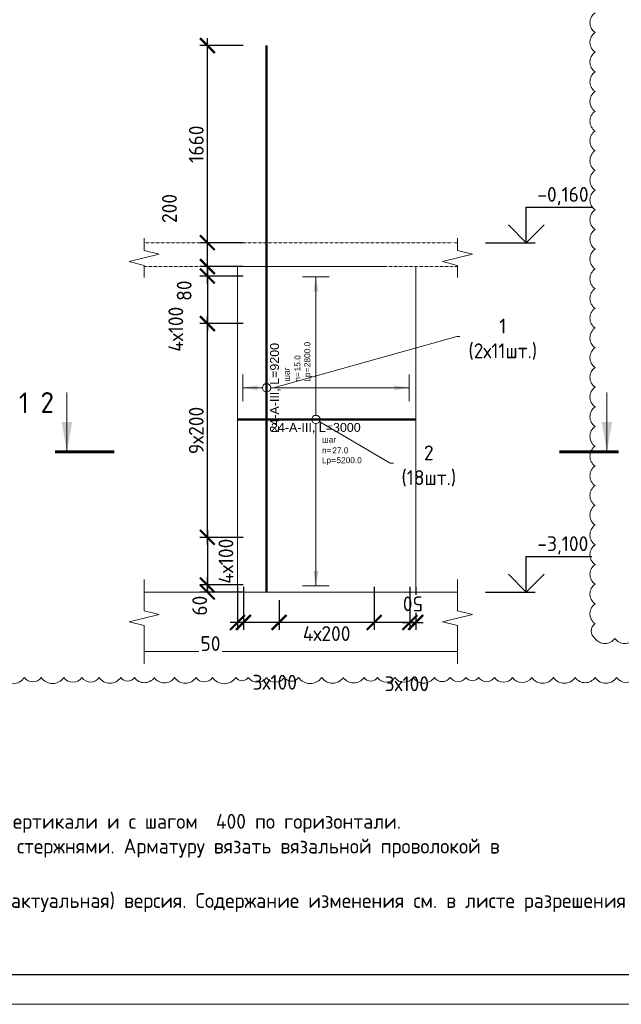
# Model space of a CAD drawing. Header units: millimetres. Extents: x 376598 to 1249954, y -318491 to -22134.
# Tile 115 of 256: x 765913 to 776036, y -317679 to -301105. Entities that reach past the tile are written whole.
import ezdxf
from ezdxf import colors
from ezdxf.entities.mleader import LeaderData, LeaderLine
from ezdxf.enums import TextEntityAlignment as Align
from ezdxf.math import Vec2, Vec3

# ---------------------------------------------------------------- set-up
doc = ezdxf.new("R2010")
doc.units = ezdxf.units.MM
doc.set_wipeout_variables(frame=1)
doc.linetypes.add('01 Штриховая _4 мм_', pattern=[6, 3.5, -2.5])
for name, color, linetype, lineweight in [('AF_Perekritie', 90, 'Continuous', 18), ('AF_Stena', 90, 'Continuous', 18), ('KR_Fundament', 253, 'Continuous', 18), ('АрмСтер', 2, 'Continuous', 50), ('Выноски', 20, 'Continuous', 20), ('подоснова', 151, 'Continuous', 5), ('размер', 1, 'Continuous', 25), ('РАЗМЕРЫ', 1, 'Continuous', 9), ('ТОНКИЕ', 7, 'Continuous', 9)]:
    doc.layers.add(name, color=color, linetype=linetype, lineweight=lineweight)
doc.layers.add('АрмСтер_атрибуты', color=2, linetype='Continuous', lineweight=0, plot=False)
doc.layers.add('ТОЛСТЫЕ_ОСНОВНЫЕ', color=6, linetype='Continuous')
doc.styles.add('GOST-2.304_Type-B', font='GOST_Common.ttf')
doc.styles.get("Standard").update_dxf_attribs({"font": 'arial.ttf'})
doc.styles.add('Аннотативный', font='arial.ttf')
doc.styles.add('ГОСТ', font='GOST_Common.ttf')
doc.dimstyles.new('мой 25', dxfattribs={"dimscale": 100, "dimtxt": 2.5, "dimasz": 2.5, "dimexe": 1.25, "dimexo": 0.625, "dimtad": 1, "dimdec": 0, "dimlfac": 0.5, "dimtxsty": 'GOST-2.304_Type-B', "dimblk": 'ARCHTICK', "dimcen": 2.5, "dimdle": 1.25, "dimaunit": 1, "dimadec": 1, "dimazin": 2, "dimtfac": 1, "dimtdec": 0, "dimtmove": 1, "dimatfit": 3, "dimfxl": 6, "dimfxlon": 1, "dimtfill": 1, "dimlwd": -1, "dimlwe": -1, "dimarcsym": 0})
doc.dimstyles.new('СПДС', dxfattribs={"dimscale": 100, "dimtxt": 2.5, "dimasz": 2.5, "dimexe": 1.25, "dimexo": 0, "dimtad": 1, "dimdec": 0, "dimtxsty": 'GOST-2.304_Type-B', "dimblk": 'ARCHTICK', "dimcen": 2.5, "dimdle": 2, "dimadec": 0, "dimazin": 2, "dimtfac": 0.75, "dimtdec": 0, "dimtmove": 1, "dimatfit": 3, "dimfxl": 1, "dimtolj": 1, "dimarcsym": 1})

# ---------------------------------------------------------------- blocks, each defined once
blk = doc.blocks.new('*U56')
at = {"layer": 'ТОЛСТЫЕ_ОСНОВНЫЕ', "color": 6}
blk.add_lwpolyline([(20, 5), (415, 5), (415, 292), (20, 292)], close=True, dxfattribs=at)
at = {"layer": 'ТОНКИЕ'}
blk.add_lwpolyline([(0, 0), (420, 0), (420, 297), (0, 297)], close=True, dxfattribs=at)
blk = doc.blocks.new('_None')
blk = doc.blocks.new('_ArchTick')
at = {"color": 0, "linetype": 'ByBlock', "const_width": 0.15}
blk.add_lwpolyline([(-0.5, -0.5), (0.5, 0.5)], dxfattribs=at)
blk = doc.blocks.new('*U32')
at = {"layer": 'РАЗМЕРЫ'}
for p, q in [((112.5, 1200), (-112.5, 1200)), ((112.5, -1400), (-112.5, -1400))]:
    blk.add_line(p, q, dxfattribs=at)
at = {"layer": 'РАЗМЕРЫ', "ltscale": 15}
blk.add_line((0, -1400), (0, 1200), dxfattribs=at)
at = {"layer": 'РАЗМЕРЫ'}
for points in [[(0, 1200), (20.9, 1074.8), (-20.9, 1074.8)], [(0, -1400), (20.9, -1274.8), (-20.9, -1274.8)]]:
    blk.add_solid(points, dxfattribs=at)
at = {"layer": 'АрмСтер_атрибуты', "color": 215, "ltscale": 15, "style": 'Аннотативный'}
for s, p in [('шаг', (51.4, -194.2)), ('n=', (51.4, -285.1)), ('Lр=', (50.2, -367.8))]:
    blk.add_text(s, height=50, dxfattribs=at).set_placement(p)
at = {"layer": 'АрмСтер_атрибуты', "style": 'Аннотативный', "flags": 8}
blk.add_attdef('ПОЗ', (110, 29.6), '', height=75, dxfattribs=at)
at = {"layer": 'АрмСтер_атрибуты', "flags": 9}
for tag, p in [('МАССА', (-1033.5, -10.5)), ('ОБОЗНАЧЕНИЕ', (-1033.5, -124.4))]:
    blk.add_attdef(tag, p, '', height=75, dxfattribs=at)
at = {"layer": 'АрмСтер_атрибуты', "color": 215, "style": 'Аннотативный'}
for tag, p, flags in [('ШАГ', (190.9, -194.2), 10), ('КОЛ', (138, -285.1), 8), ('ШИРИНА', (172.9, -367.8), 8)]:
    blk.add_attdef(tag, p, '', height=50, dxfattribs=dict(at, flags=flags))
at = {"linetype": 'Continuous', "lineweight": 0}
blk.add_wipeout([(35, 0), (28.3, 20.6), (10.8, 33.3), (-10.8, 33.3), (-28.3, 20.6), (-35, 0), (-28.3, -20.6), (-10.8, -33.3), (10.8, -33.3), (28.3, -20.6)], dxfattribs=at)
at = {"color": 0, "linetype": 'ByBlock', "lineweight": -2, "ltscale": 100}
blk.add_line((-657.5, 0), (842.5, 0), dxfattribs=at)
at = {"layer": 'РАЗМЕРЫ'}
blk.add_circle((0, 0), 35, dxfattribs=at)
at = {"layer": 'АрмСтер_атрибуты', "style": 'Аннотативный', "flags": 8}
blk.add_attdef('НАИМЕНОВАНИЕ', text='', height=75, dxfattribs=at).set_placement((0, -29.3), align=Align.TOP_CENTER)
blk = doc.blocks.new('*U33')
at = {"layer": 'РАЗМЕРЫ'}
for p, q in [((112.5, 200), (-112.5, 200)), ((112.5, -1200), (-112.5, -1200))]:
    blk.add_line(p, q, dxfattribs=at)
at = {"layer": 'РАЗМЕРЫ', "ltscale": 15}
blk.add_line((0, -1200), (0, 200), dxfattribs=at)
at = {"layer": 'РАЗМЕРЫ'}
for points in [[(0, 200), (20.9, 74.8), (-20.9, 74.8)], [(0, -1200), (20.9, -1074.8), (-20.9, -1074.8)]]:
    blk.add_solid(points, dxfattribs=at)
at = {"layer": 'АрмСтер_атрибуты', "color": 215, "ltscale": 15, "style": 'Аннотативный'}
for s, p in [('шаг', (51.4, -194.2)), ('n=', (51.4, -285.1)), ('Lр=', (50.2, -367.8))]:
    blk.add_text(s, height=50, dxfattribs=at).set_placement(p)
at = {"layer": 'АрмСтер_атрибуты', "style": 'Аннотативный', "flags": 8}
blk.add_attdef('ПОЗ', (110, 29.6), '', height=75, dxfattribs=at)
at = {"layer": 'АрмСтер_атрибуты', "flags": 9}
for tag, p in [('МАССА', (-2096, -10.5)), ('ОБОЗНАЧЕНИЕ', (-2096, -124.4))]:
    blk.add_attdef(tag, p, '', height=75, dxfattribs=at)
at = {"layer": 'АрмСтер_атрибуты', "color": 215, "style": 'Аннотативный'}
for tag, p, flags in [('ШАГ', (190.9, -194.2), 10), ('КОЛ', (138, -285.1), 8), ('ШИРИНА', (172.9, -367.8), 8)]:
    blk.add_attdef(tag, p, '', height=50, dxfattribs=dict(at, flags=flags))
at = {"linetype": 'Continuous', "lineweight": 0}
blk.add_wipeout([(35, 0), (28.3, 20.6), (10.8, 33.3), (-10.8, 33.3), (-28.3, 20.6), (-35, 0), (-28.3, -20.6), (-10.8, -33.3), (10.8, -33.3), (28.3, -20.6)], dxfattribs=at)
at = {"color": 0, "linetype": 'ByBlock', "lineweight": -2, "ltscale": 100}
blk.add_line((-1720, 0), (2880, 0), dxfattribs=at)
at = {"layer": 'РАЗМЕРЫ'}
blk.add_circle((0, 0), 35, dxfattribs=at)
at = {"layer": 'АрмСтер_атрибуты', "style": 'Аннотативный', "flags": 8}
blk.add_attdef('НАИМЕНОВАНИЕ', text='', height=75, dxfattribs=at).set_placement((0, -29.3), align=Align.TOP_CENTER)

msp = doc.modelspace()

# ---------------------------------------------------------------- hatches: boundary and pattern name
at = {"layer": 'Выноски'}
for points in [[(766707.4, -308377.8), (766795.5, -307877.8), (766619.2, -307877.8)], [(775794.1, -308377.8), (775882.3, -307877.8), (775705.9, -307877.8)]]:
    msp.add_hatch(color=256, dxfattribs=at).paths.add_polyline_path(points, flags=0)

# ---------------------------------------------------------------- linework, layer by layer
for points in [[(774437.2, -304259.8), (775542.5, -304259.8)], [(774437.2, -304859.8), (774437.2, -304259.8)], [(774737.2, -304559.8), (774437.2, -304859.8), (774137.2, -304559.8)], [(773752.7, -304859.8), (774587.2, -304859.8)], [(774437.2, -310139.8), (775542.5, -310139.8)], [(774437.2, -310739.8), (774437.2, -310139.8)], [(774737.2, -310439.8), (774437.2, -310739.8), (774137.2, -310439.8)], [(773752.7, -310739.8), (774587.2, -310739.8)]]:
    msp.add_lwpolyline(points)
at = {"layer": 'AF_Perekritie', "linetype": '01 Штриховая _4 мм_', "lineweight": 9}
for p, q in [((773198.3, -304859.8), (773279.7, -304859.8)), ((773279.7, -305259.8), (773198.3, -305259.8))]:
    msp.add_line(p, q, dxfattribs=at)
at = {"layer": 'AF_Stena', "lineweight": 20}
msp.add_line((772578.2, -310739.8), (772578.2, -305259.8), dxfattribs=at)
for points in [[(773279.7, -304934.8), (773279.7, -304784.8)], [(773279.7, -304934.8), (773279.7, -304989.8)], [(773529.7, -305052.3), (773029.7, -305177.3)], [(773279.7, -304989.8), (773529.7, -305052.3)], [(773029.7, -305177.3), (773279.7, -305239.8)], [(773279.7, -305239.8), (773279.7, -305294.8)], [(773279.7, -305294.8), (773279.7, -305444.8)], [(768007.4, -310999.4), (768007.4, -310527.6)], [(773279.7, -310999.4), (773279.7, -310527.6)], [(768007.4, -310999.4), (768007.4, -311054.4)], [(768007.4, -311054.4), (768257.4, -311116.9)], [(773279.7, -310999.4), (773279.7, -311054.4)], [(773279.7, -311054.4), (773529.7, -311116.9)], [(768257.4, -311116.9), (767757.4, -311241.9)], [(767757.4, -311241.9), (768007.4, -311304.4)], [(773529.7, -311116.9), (773029.7, -311241.9)], [(773029.7, -311241.9), (773279.7, -311304.4)], [(768007.4, -311304.4), (768007.4, -311359.4)], [(768007.4, -311359.4), (768007.4, -311945.1)], [(773279.7, -311304.4), (773279.7, -311359.4)], [(773279.7, -311359.4), (773279.7, -311945.1)]]:
    msp.add_lwpolyline(points, dxfattribs=at)
at = {"layer": 'KR_Fundament', "lineweight": 9}
for p, q in [((773279.7, -310739.8), (768007.4, -310739.8)), ((768007.4, -311739.8), (773279.7, -311739.8))]:
    msp.add_line(p, q, dxfattribs=at)
at = {"layer": 'Выноски'}
for p, q in [((766704.2, -308377.8), (766704.2, -307377.8)), ((775794.1, -308377.8), (775794.1, -307377.8))]:
    msp.add_line(p, q, dxfattribs=at)
for points in [[(767507.4, -308377.8, 50, 50, 0), (766507.4, -308377.8, 50, 50, 0)], [(774994.1, -308377.8, 50, 50, 0), (775994.1, -308377.8, 50, 50, 0)]]:
    msp.add_lwpolyline(points, format="xyseb", dxfattribs=at)
at = {"layer": 'РАЗМЕРЫ', "color": 240, "lineweight": 0, "true_color": 0xed1f24}
msp.add_lwpolyline([(775594.2, -300988.1, 0.5205671), (775594.2, -301319.8, 0.5205671), (775594.2, -301651.5, 0.5205671), (775594.2, -301983.2, 0.5205671), (775594.2, -302314.8, 0.5205671), (775594.2, -302646.5, 0.5205671), (775594.2, -302978.2, 0.5205671), (775594.2, -303309.9, 0.5205671), (775594.2, -303641.6, 0.5205671), (775594.2, -303973.3, 0.5205671), (775594.2, -304305, 0.5205671), (775594.2, -304636.7, 0.5205671), (775594.2, -304968.4, 0.5205671), (775594.2, -305300.1, 0.5205671), (775594.2, -305631.7, 0.5205671), (775594.2, -305963.4, 0.5205671), (775594.2, -306295.1, 0.5205671), (775594.2, -306626.8, 0.5205671), (775594.2, -306958.5, 0.5205671), (775594.2, -307290.2, 0.5205671), (775594.2, -307621.9, 0.5205671), (775594.2, -307953.6, 0.5205671), (775594.2, -308285.3, 0.5205671), (775594.2, -308617, 0.5205671), (775594.2, -308948.6, 0.5205671), (775594.2, -309280.3, 0.5205671), (775594.2, -309612, 0.5205671), (775594.2, -309943.7, 0.5205671), (775594.2, -310275.4, 0.5205671), (775594.2, -310607.1, 0.5205671), (775594.2, -310938.8, 0.5205671), (775594.2, -311270.5, 0.5205671), (775594.2, -311520.2, 0.5205671), (775925.9, -311520.2, 0.5205671), (776257.6, -311520.2, 0.5205671)], format="xyb", dxfattribs=at)

# ---------------------------------------------------------------- block references
at = {"xscale": 100, "yscale": 100, "zscale": 100}
msp.add_blockref('*U56', (753952.5, -317678.9), dxfattribs=at)

# ---------------------------------------------------------------- texts
at = {"style": 'GOST-2.304_Type-B'}
for s, p in [('-0,160', (774623.1, -304169.8)), ('-3,100', (774623.1, -310049.8))]:
    msp.add_text(s, height=250, dxfattribs=at).set_placement(p)
at = {"ltscale": 100, "insert": (757670.1, -314057.2), "char_height": 250, "width": 17398.124, "attachment_point": 1, "style": 'GOST-2.304_Type-B'}
msp.add_mtext('\\pxi-3,l3,t3,20;1.^IОбщие примечания см. лист 1\\P2.^IШпильки поз.3 устанавливать с шагом 400 по вертикали и с шагом  400 по горизонтали.\\P3.^IАрмирование пилонов  выполнять отдельными стержнями. Арматуру вязать вязальной проволокой в каждом пересечении.', dxfattribs=at)
at = {"layer": 'Выноски', "style": 'GOST-2.304_Type-B'}
for s, p in [('1', (765899.1, -307728.9)), ('2', (766262.1, -307723.2))]:
    msp.add_text(s, height=350, dxfattribs=at).set_placement(p)
at = {"layer": 'Выноски', "color": 240, "true_color": 0xed1f24, "insert": (757879.2, -315806.5, -3100), "char_height": 250, "width": 18219.66, "attachment_point": 1, "style": 'ГОСТ'}
msp.add_mtext('\\pxi-2,l2,sm1;В выделенной области представлена замененная ( актуальная) версия. Содержание изменения см. в листе разрешения на внесение изменений', dxfattribs=at)

# ---------------------------------------------------------------- leaders
at = {"layer": 'подоснова'}
ml = msp.add_multileader_mtext('Standard', dxfattribs=at)
ml.set_content('1 (2х11шт.)', color=256, style='GOST-2.304_Type-B')
ml.set_leader_properties(color=256, linetype='ByLayer', lineweight=15)
ml.set_arrow_properties(name='NONE')
ml.build(insert=Vec2(0, 0))
ml.multileader.update_dxf_attribs({"text_left_attachment_type": 6, "text_right_attachment_type": 6, "dogleg_length": 10, "arrow_head_size": 18})
ctx = ml.context
ctx.base_point, ctx.char_height, ctx.arrow_head_size, ctx.landing_gap_size, ctx.plane_origin = Vec3(773278.5, -306436.6), 250, 18, 20, Vec3(769782.1, -304984.1)
ctx.left_attachment, ctx.right_attachment, ctx.text_align_type = 6, 6, 1
notes = []
notes.append((ctx, [(0, (1, 1, 0), (773268.5, -306436.6), (1, 0), 10, [(0, [(770186, -307299.8)], 0, [])])]))
ctx.mtext.insert, ctx.mtext.width, ctx.mtext.alignment, ctx.mtext.flow_direction = Vec3(774041.3, -306136.6), 22.898, 2, 5
ml = msp.add_multileader_mtext('Standard', dxfattribs=at)
ml.set_content('2 (18шт.)', color=256, style='GOST-2.304_Type-B')
ml.set_leader_properties(color=256, linetype='ByLayer', lineweight=15)
ml.set_arrow_properties(name='NONE')
ml.build(insert=Vec2(0, 0))
ml.multileader.update_dxf_attribs({"text_left_attachment_type": 6, "text_right_attachment_type": 6, "dogleg_length": 10, "arrow_head_size": 18})
ctx = ml.context
ctx.base_point, ctx.char_height, ctx.arrow_head_size, ctx.landing_gap_size, ctx.plane_origin = Vec3(772158.8, -308571.2), 250, 18, 20, Vec3(770056, -308025.1)
ctx.left_attachment, ctx.right_attachment, ctx.text_align_type = 6, 6, 1
notes.append((ctx, [(0, (1, 1, 0), (772148.8, -308571.2), (1, 0), 10, [(0, [(770896.6, -307834.2)], 0, [])])]))
ctx.mtext.insert, ctx.mtext.width, ctx.mtext.alignment, ctx.mtext.flow_direction = Vec3(772796.6, -308271.2), 22.898, 2, 5
for ctx, leaders in notes:
    for number, flags, end, landing, length, lines in leaders:
        leader = LeaderData()
        leader.index, (leader.has_last_leader_line, leader.has_dogleg_vector, leader.attachment_direction) = number, flags
        leader.last_leader_point, leader.dogleg_vector, leader.dogleg_length = Vec3(end), Vec3(landing), length
        for number, points, colour, breaks in lines:
            line = LeaderLine()
            line.index, line.vertices, line.color, line.breaks = number, Vec3.list(points), colors.encode_raw_color(colour), breaks
            leader.lines.append(line)
        ctx.leaders.append(leader)

# ---------------------------------------------------------------- next in the draw order: dimensions: what is measured, and where the dimension line sits
at = {"layer": 'РАЗМЕРЫ', "lineweight": 0}
msp.add_linear_dim(base=(769070.7, -304859.8), p1=(769539.4, -305259.8), p2=(769539.4, -304859.8), angle=90, location=(768432.2, -304282.5), dimstyle='мой 25', dxfattribs=at).render()
msp.add_linear_dim(base=(769070.7, -310619.8), p1=(769436, -309819.8), p2=(769436, -310619.8), angle=90, text='4х100', dimstyle='мой 25', dxfattribs=at).render()

# ---------------------------------------------------------------- next in the draw order: linework, layer by layer
at = {"layer": 'AF_Perekritie', "linetype": '01 Штриховая _4 мм_', "lineweight": 9}
msp.add_line((768007.4, -305259.8), (773198.2, -305259.8), dxfattribs=at)
at = {"layer": 'AF_Stena', "lineweight": 20}
for p, q in [((772078.2, -305259.8), (769578.2, -305259.8)), ((769578.2, -305259.8), (769578.2, -310739.8))]:
    msp.add_line(p, q, dxfattribs=at)
for points in [[(768007.4, -304934.8), (768007.4, -304784.8)], [(768007.4, -304934.8), (768007.4, -304989.8)], [(768257.4, -305052.3), (767757.4, -305177.3)], [(768007.4, -304989.8), (768257.4, -305052.3)], [(767757.4, -305177.3), (768007.4, -305239.8)], [(768007.4, -305239.8), (768007.4, -305294.8)], [(768007.4, -305294.8), (768007.4, -305444.8)]]:
    msp.add_lwpolyline(points, dxfattribs=at)

# ---------------------------------------------------------------- next in the draw order: dimensions: what is measured, and where the dimension line sits
at = {"layer": 'РАЗМЕРЫ', "lineweight": 0}
msp.add_linear_dim(base=(769070.7, -301539.8), p1=(769539.4, -304859.8), p2=(770186, -301539.8), angle=90, dimstyle='мой 25', dxfattribs=at).render()
msp.add_linear_dim(base=(769070.7, -310739.8), p1=(769436, -310619.8), p2=(769190.7, -310739.8), angle=90, location=(768941.5, -310968.6), dimstyle='мой 25', dxfattribs=at).render()

# ---------------------------------------------------------------- next in the draw order: linework, layer by layer
at = {"layer": 'AF_Perekritie', "linetype": '01 Штриховая _4 мм_', "lineweight": 9}
msp.add_line((773198.2, -304859.8), (768007.4, -304859.8), dxfattribs=at)

# ---------------------------------------------------------------- next in the draw order: block references
at = {"layer": 'АрмСтер', "ltscale": 15}
ref = msp.add_blockref('*U32', (770896.6, -307834.2), dxfattribs=dict(at, xscale=2, yscale=2, zscale=2))
ref.add_attrib('НАИМЕНОВАНИЕ', '24-A-III, L=3000', dxfattribs={"layer": 'АрмСтер_атрибуты', "height": 150, "style": 'Аннотативный', "flags": 8}).set_placement((770896.6, -307892.8), align=Align.TOP_CENTER)
ref.add_attrib('КОЛ', '27.0', (771172.7, -308404.4), dxfattribs={"layer": 'АрмСтер_атрибуты', "color": 215, "height": 100, "style": 'Аннотативный', "flags": 8})
ref.add_attrib('ШИРИНА', '5200.0', (771242.3, -308569.8), dxfattribs={"layer": 'АрмСтер_атрибуты', "color": 215, "height": 100, "style": 'Аннотативный', "flags": 8})

# ---------------------------------------------------------------- next in the draw order: dimensions: what is measured, and where the dimension line sits
at = {"layer": 'РАЗМЕРЫ', "lineweight": 0}
msp.add_linear_dim(base=(769070.7, -305259.8), p1=(769436, -305419.8), p2=(769207.9, -305259.8), angle=90, location=(768680.9, -305666), dimstyle='мой 25', dxfattribs=at).render()

# ---------------------------------------------------------------- next in the draw order: block references
at = {"layer": 'АрмСтер', "ltscale": 15}
ref = msp.add_blockref('*U33', (770066.3, -307299.8), dxfattribs=dict(at, xscale=2, yscale=2, zscale=2, rotation=90))
ref.add_attrib('НАИМЕНОВАНИЕ', '24-A-III, L=9200', dxfattribs={"layer": 'АрмСтер_атрибуты', "height": 150, "rotation": 90, "style": 'Аннотативный', "flags": 8}).set_placement((770124.9, -307299.8), align=Align.TOP_CENTER)
ref.add_attrib('КОЛ', '15.0', (770636.5, -307023.7), dxfattribs={"layer": 'АрмСтер_атрибуты', "color": 215, "height": 100, "rotation": 90, "style": 'Аннотативный', "flags": 8})
ref.add_attrib('ШИРИНА', '2800.0', (770801.9, -306954), dxfattribs={"layer": 'АрмСтер_атрибуты', "color": 215, "height": 100, "rotation": 90, "style": 'Аннотативный', "flags": 8})

# ---------------------------------------------------------------- next in the draw order: dimensions: what is measured, and where the dimension line sits
at = {"layer": 'РАЗМЕРЫ', "lineweight": 0}
msp.add_linear_dim(base=(769070.7, -306219.8), p1=(769436, -309819.8), p2=(769436, -306219.8), angle=90, text='9х200', dimstyle='мой 25', dxfattribs=at).render()

# ---------------------------------------------------------------- next in the draw order: dimensions: what is measured, and where the dimension line sits
msp.add_linear_dim(base=(769070.7, -306219.8), p1=(769436, -305419.8), p2=(769333.9, -306219.8), angle=90, location=(768539.5, -306315.6), text='4х100', dimstyle='мой 25', dxfattribs=at).render()
msp.add_linear_dim(base=(769578.2, -311250.2), p1=(769678.1, -310855.4), p2=(769578.2, -310739.8), location=(769123.3, -311606.3), dimstyle='мой 25', dxfattribs=at).render()
msp.add_linear_dim(base=(772578.2, -311250.2), p1=(772478.2, -310855.4), p2=(772578.2, -310739.8), angle=180, dimstyle='мой 25', dxfattribs=at).render()

# ---------------------------------------------------------------- next in the draw order: dimensions: what is measured, and where the dimension line sits
at = {"layer": 'размер'}
msp.add_linear_dim(base=(769677.6, -311251.1), p1=(770277.7, -310956.2), p2=(769677.6, -310856.9, 720), location=(770204.8, -312258), text='3х100', dimstyle='СПДС', dxfattribs=at).render()
at = {"layer": 'РАЗМЕРЫ', "lineweight": 0}
msp.add_linear_dim(base=(771878.1, -311250.6), p1=(772478.2, -310955.7), p2=(771878.1, -310856.5, 720), location=(772427.3, -312283.1), text='3х100', dimstyle='мой 25', dxfattribs=at).render()

# ---------------------------------------------------------------- next in the draw order: linework, layer by layer
at = {"layer": 'РАЗМЕРЫ', "color": 240, "lineweight": 0, "true_color": 0xed1f24}
msp.add_lwpolyline([(765596.3, -312178.9, 0.5205671), (765991.5, -312178.9, 0.5205671), (766275.3, -312178.9, 0.5205671), (766655.7, -312178.9, 0.5205671), (766959.7, -312178.9, 0.5205671), (767250.6, -312178.9, 0.5205671), (767613.6, -312178.9, 0.5205671), (767843.7, -312178.9, 0.5205671), (768177.6, -312178.9, 0.5205671), (768518.6, -312178.9, 0.5205671), (768881.1, -312178.9, 0.5205671), (769155.5, -312178.9, 0.5205671), (769550.6, -312178.9, 0.5205671), (769759.2, -312178.9, 0.5205671), (770065.7, -312178.9, 0.5205671), (770367.2, -312178.9, 0.5205671), (770606.7, -312178.9, 0.5205671), (770994.4, -312178.9, 0.5205671), (771358.7, -312178.9, 0.5205671), (771706.5, -312178.9, 0.5205671), (771933, -312178.9, 0.5205671), (772227.3, -312178.9, 0.5205671), (772531.7, -312178.9, 0.5205671), (772890.7, -312178.9, 0.5205671), (773155.1, -312178.9, 0.5205671), (773423.8, -312178.9, 0.5205671), (773634.8, -312178.9, 0.5205671), (773902.1, -312178.9, 0.5205671), (774204.6, -312178.9, 0.5205671), (774527.7, -312178.9, 0.5205671), (774894.5, -312178.9, 0.5205671), (775261.3, -312178.9, 0.5205671), (775593.5, -312178.9, 0.5205671), (775957.5, -312178.9, 0.5205671), (776268.1, -312178.9, 0.5205671)], format="xyb", dxfattribs=at)

# ---------------------------------------------------------------- next in the draw order: dimensions: what is measured, and where the dimension line sits
at = {"layer": 'размер'}
msp.add_linear_dim(base=(770278.1, -311250.6), p1=(771878.1, -310856.5, 720), p2=(770278.1, -310876, 720), text='4х200', dimstyle='СПДС', dxfattribs=at).render()

doc.saveas('drawing.dxf')
